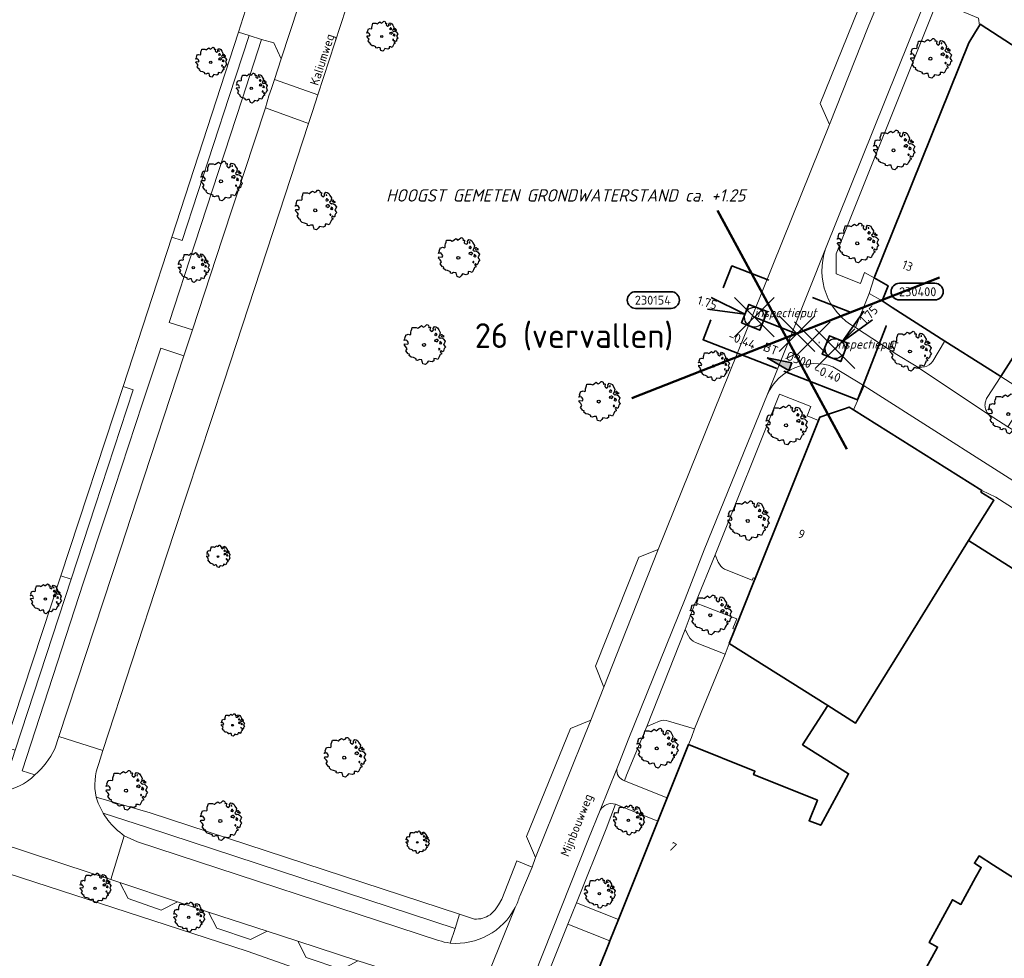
# Model space of a CAD drawing. Header units: metres. Extents: x 152391 to 157968, y 462336 to 467280.
# Tile 79 of 256: x 153466 to 153616, y 464091 to 464233. Entities that reach past the tile are written whole.
import ezdxf
from ezdxf.enums import TextEntityAlignment as Align

# ---------------------------------------------------------------- set-up
doc = ezdxf.new("R2010")
doc.units = ezdxf.units.M
doc.header["$LTSCALE"] = 0.75
doc.header["$PDMODE"] = 3
doc.header["$PDSIZE"] = 3
doc.linetypes.add('RI-VWA_BETON', pattern=[19, 9, -5, 0, -5])
doc.layers.get('0').update_dxf_attribs({"lineweight": 25})
doc.layers.get('defpoints').update_dxf_attribs({"lineweight": 25})
for name, color, linetype, lineweight in [('B-GV-GR-BOOM-S', 252, 'Continuous', 25), ('B-WE-GR-BEPLANTING_CULTUUR_BODEMBEDEKKER-GV', 251, 'Continuous', 18), ('B-WE-GR-BEPLANTING_CULTUUR_HEESTERS-GV', 251, 'Continuous', 18), ('B-WE-OG-BEBOUWING-GV', 6, 'Continuous', 35), ('B-WE-OG-BEBOUWING-T18', 1, 'Continuous', 18), ('B-WE-OG-TERREIN_CULTUURSCHEIDING-GV', 251, 'Continuous', 18), ('B-WE-OG-TOPOGRAFIE-T18', 1, 'Continuous', 18), ('B-WE-VH-VERHARDING_ASFALT-GV', 251, 'Continuous', 18), ('B-WE-VH-VERHARDING_BETONSTRAATSTEEN-GV', 251, 'Continuous', 18), ('B-WE-VH-VERHARDING_TEGEL-GV', 251, 'Continuous', 18), ('N-OI-RI-T50', 130, 'Continuous', 50), ('N-OI-RI-VWA_PUTNUMMER-S @ 0.75', 36, 'Continuous', 35), ('N-OI-RI-VWA_RIOOLPUT_INSPECTIEPUT-S', 36, 'Continuous', 35), ('N-OI-RI-VWA_STROOMRICHTING-S @ 0.75', 36, 'Continuous', 35), ('N-OI-RI-VWA_TRANSPORTLEIDING_BETON_300-G', 36, 'RI-VWA_BETON', 35), ('N-OI-WH-T25', 2, 'Continuous', 25), ('N-RO-KG-GRENS_WERK-G', 7, 'XX-WERKGRENS', 35)]:
    doc.layers.add(name, color=color, linetype=linetype, lineweight=lineweight)
doc.layers.add('inspectieput', color=7, linetype='Continuous', plot=False)
doc.layers.add('N-OI-RI-VRIJVERVAL_HULPSTUK-S-GESLOTEN', color=190, linetype='Continuous', lineweight=35, plot=False)
doc.styles.add('NLCS-ISO', font='isocpeur.ttf')
doc.styles.add('NLCS-ISO-M500-T18_CURSIEF', font='NLCS-ISO.ttf', dxfattribs={"oblique": 15, "height": 0.9})
doc.styles.add('NLCS-ISO-M750-T18', font='NLCS-ISO.ttf', dxfattribs={"height": 1.35})
doc.styles.add('NLCS-ISO-M750-T18_CURSIEF', font='NLCS-ISO.ttf', dxfattribs={"oblique": 15, "height": 1.35})
doc.styles.add('NLCS-ISO-M750-T50', font='NLCS-ISO.ttf', dxfattribs={"height": 3.75})
doc.linetypes.add('XX-WERKGRENS', pattern='A,0,[137,NLCS.SHX,S=0.1,R=0,X=-1.1,Y=-1.35],-6', length=6)

# ---------------------------------------------------------------- blocks, each defined once
blk = doc.blocks.new('*U24')
at = {"ltscale": 0.1}
blk.add_hatch(color=256, dxfattribs=at).paths.add_polyline_path([(-2.5, 0), (2.5, -0.83), (2.5, 0.83)])
at = {"ltscale": 0.1, "flags": 128}
blk.add_lwpolyline([(-2.5, 0), (2.5, -0.83), (2.5, 0.83)], close=True, dxfattribs=at)
at = {"ltscale": 0.1, "style": 'NLCS-ISO'}
for tag, p in [('BOBL', (-5.66, 0)), ('MAT', (-1, 0.5))]:
    blk.add_attdef(tag, text='', height=1.8, dxfattribs=at).set_placement(p, align=Align.BOTTOM_RIGHT)
for tag, p in [('DIA', (1, 0.5)), ('BOBR', (7.22, 0))]:
    blk.add_attdef(tag, text='', height=1.8, dxfattribs=at).set_placement(p, align=Align.BOTTOM_LEFT)
at = {"layer": 'defpoints', "ltscale": 0.1, "style": 'NLCS-ISO', "flags": 1}
blk.add_attdef('JVA', text='', height=1.8, dxfattribs=at).set_placement((0, -1), align=Align.TOP_CENTER)
blk = doc.blocks.new('B-SRI-PUT_VWA-SO')
at = {"flags": 128}
blk.add_lwpolyline([(-2, 2), (2, 2), (2, -2), (-2, -2)], close=True, dxfattribs=at)
at = {"lineweight": -3, "flags": 128}
blk.add_lwpolyline([(2, -2), (2, 2), (-2, 2), (-2, -2)], close=True, dxfattribs=at)
at = {"lineweight": -3}
blk.add_circle((0, 0), 2, dxfattribs=at)
blk = doc.blocks.new('*U380')
for q in [(5.83, 7.6), (7.6, 5.83)]:
    blk.add_line((1.41, 1.41), q)
blk.add_lwpolyline([(20.18, 13.22), (13.02, 13.22, 1), (13.02, 9.84), (20.18, 9.84, 1)], format="xyb", close=True)
at = {"ltscale": 0.1, "style": 'NLCS-ISO'}
blk.add_attdef('PUTHGT', text='', height=1.8, rotation=45, dxfattribs=at).set_placement((5.39, 5.43), align=Align.MIDDLE_LEFT)
blk.add_attdef('PUTNR', text='', height=1.8, dxfattribs=at).set_placement((16.71, 11.5), align=Align.MIDDLE_CENTER)
blk = doc.blocks.new('*U381')
for q in [(-8.72, 3.98), (-9.45, 1.59)]:
    blk.add_line((-1.91, 0.59), q)
blk.add_lwpolyline([(-24.01, 5.16), (-16.85, 5.16, -1), (-16.85, 1.78), (-24.01, 1.78, -1)], format="xyb", close=True)
at = {"ltscale": 0.1, "style": 'NLCS-ISO'}
blk.add_attdef('PUTNR', text='', height=1.8, dxfattribs=at).set_placement((-20.53, 3.44), align=Align.MIDDLE_CENTER)
blk.add_attdef('PUTHGT', text='', height=1.8, rotation=342.9605, dxfattribs=at).set_placement((-11.43, 3.53), align=Align.MIDDLE_LEFT)
blk = doc.blocks.new('SRI-HULP-B')
blk.add_line((-5.43, 5.4), (5.4, -5.4))
at = {"flags": 128}
blk.add_lwpolyline([(5.38, 5.42), (0, 0), (-5.4, -5.4)], dxfattribs=at)
blk = doc.blocks.new('ACMAP_ANN_TEMPLATE_type knoop')
at = {"layer": 'defpoints', "style": 'NLCS-ISO-M750-T18_CURSIEF', "oblique": 15}
blk.add_attdef('type_knoop', (0, 0), '', height=1.35, dxfattribs=at)
blk = doc.blocks.new('SGR-BOOM_21_30')
at = {"linetype": 'Continuous'}
for p, q in [((-1.05, 1.33), (-1.02, 1.5)), ((-1.02, 1.5), (-0.67, 1.5)), ((-0.67, 1.5), (-0.52, 1.43)), ((-0.47, 1.45), (-0.37, 1.55)), ((-0.37, 1.55), (-0.23, 1.65)), ((-0.23, 1.65), (-0.13, 1.58)), ((-0.13, 1.58), (-0.06, 1.52)), ((-0.06, 1.52), (0.07, 1.58)), ((0.07, 1.58), (0.2, 1.71)), ((0.2, 1.71), (0.26, 1.73)), ((0.26, 1.73), (0.33, 1.7)), ((0.33, 1.7), (0.39, 1.65)), ((0.4, 1.53), (0.38, 1.5)), ((0.38, 1.5), (0.53, 1.52)), ((0.39, 1.65), (0.4, 1.53)), ((0.53, 1.52), (0.54, 1.48)), ((0.79, 1.4), (0.89, 1.56)), ((0.89, 1.56), (1.02, 1.53)), ((1.02, 1.53), (1.16, 1.45)), ((-1.7, 0.37), (-1.66, 0.48)), ((-1.49, 0.41), (-1.7, 0.37)), ((-1.68, -0.03), (-1.67, 0.09)), ((-1.67, 0.09), (-1.39, 0.07)), ((-1.66, 0.48), (-1.6, 0.53)), ((-1.63, 0.58), (-1.53, 0.87)), ((-1.6, 0.53), (-1.63, 0.58)), ((-1.53, 0.87), (-1.46, 0.86)), ((-1.42, 0.33), (-1.49, 0.41)), ((-1.46, 0.86), (-1.34, 0.91)), ((-1.33, 0.18), (-1.42, 0.33)), ((-1.39, 0.07), (-1.33, 0.18)), ((-1.34, 0.91), (-1.18, 0.86)), ((-1.18, 0.86), (-1.12, 0.92)), ((-1.13, 1.09), (-1.11, 1.19)), ((-1.12, 0.92), (-1.13, 1.09)), ((-1.11, 1.19), (-1.05, 1.33)), ((-0.52, 1.43), (-0.47, 1.45)), ((0.54, 1.48), (0.51, 1.29)), ((0.51, 1.29), (0.57, 1.24)), ((0.57, 1.24), (0.69, 1.15)), ((0.69, 1.15), (0.75, 1.2)), ((0.75, 1.2), (0.8, 1.29)), ((0.8, 1.29), (0.79, 1.4)), ((0.94, 0.91), (0.89, 0.87)), ((0.89, 0.87), (0.93, 0.83)), ((0.93, 0.41), (0.89, 0.33)), ((0.89, 0.33), (1.03, 0.32)), ((0.97, 1.37), (0.93, 1.33)), ((0.93, 1.33), (0.95, 1.25)), ((0.93, 0.83), (0.98, 0.84)), ((1.05, 0.46), (0.93, 0.41)), ((0.97, 0.97), (0.94, 0.91)), ((0.95, 1.25), (0.96, 1.24)), ((0.96, 1.27), (0.97, 1.37)), ((1.03, 0.97), (0.97, 0.97)), ((0.98, 0.84), (1.03, 0.78)), ((1.08, 0.94), (1.03, 0.97)), ((1.03, 0.78), (1.08, 0.84)), ((1.03, 0.32), (1.11, 0.25)), ((1.11, 0.46), (1.05, 0.46)), ((1.12, 0.87), (1.08, 0.94)), ((1.08, 0.84), (1.12, 0.87)), ((1.22, 0.4), (1.11, 0.46)), ((1.11, 0.25), (1.2, 0.37)), ((1.16, 1.45), (1.25, 1.27)), ((1.2, 0.37), (1.24, 0.41)), ((1.32, 0.79), (1.23, 0.69)), ((1.23, 0.69), (1.27, 0.63)), ((1.25, 1.27), (1.38, 1.06)), ((1.27, 0.63), (1.38, 0.56)), ((1.34, 0.18), (1.31, 0.1)), ((1.43, 0.05), (1.31, 0.1)), ((1.38, 1.06), (1.32, 0.79)), ((1.36, 0.3), (1.34, 0.23)), ((1.34, 0.23), (1.34, 0.18)), ((1.43, 0.23), (1.36, 0.3)), ((1.38, 0.56), (1.44, 0.6)), ((1.47, 0.2), (1.43, 0.23)), ((1.43, 0.05), (1.51, 0.14)), ((1.47, 0.86), (1.44, 0.81)), ((1.44, 0.81), (1.46, 0.74)), ((1.44, 0.6), (1.57, 0.56)), ((1.46, 0.74), (1.53, 0.69)), ((1.54, 0.86), (1.47, 0.86)), ((1.51, 0.14), (1.47, 0.2)), ((1.53, 0.73), (1.64, 0.68)), ((1.53, 0.69), (1.54, 0.73)), ((1.62, 0.76), (1.54, 0.86)), ((1.57, 0.56), (1.64, 0.51)), ((1.73, 0.71), (1.62, 0.76)), ((1.64, 0.68), (1.73, 0.71)), ((1.64, 0.51), (1.81, 0.32)), ((1.72, 0.1), (1.67, 0.04)), ((1.67, 0.04), (1.76, -0.09)), ((1.81, 0.32), (1.72, 0.1)), ((-1.54, -0.18), (-1.68, -0.03)), ((-1.55, -0.51), (-1.49, -0.42)), ((-1.35, -0.75), (-1.55, -0.51)), ((-1.44, -0.32), (-1.54, -0.18)), ((-1.49, -0.42), (-1.44, -0.32)), ((-1.25, -0.78), (-1.35, -0.75)), ((-1.27, -0.9), (-1.25, -0.78)), ((-1.11, -1.05), (-1.27, -0.9)), ((-0.91, -1.08), (-1.11, -1.05)), ((-0.67, -1.18), (-0.91, -1.08)), ((-0.68, -1.29), (-0.67, -1.18)), ((-0.55, -1.33), (-0.68, -1.29)), ((-0.4, -1.26), (-0.55, -1.33)), ((-0.19, -1.28), (-0.4, -1.26)), ((-0.16, -1.43), (-0.19, -1.28)), ((-0.13, -1.49), (-0.16, -1.43)), ((-0.1, -1.61), (-0.13, -1.49)), ((0.36, -1.38), (0.25, -1.52)), ((0.68, -1.44), (0.36, -1.38)), ((0.83, -1.36), (0.68, -1.44)), ((0.84, -1.16), (0.83, -1.36)), ((1.03, -1.18), (0.84, -1.16)), ((1.18, -1.24), (1.03, -1.18)), ((1.29, -1.01), (1.18, -1.24)), ((1.29, -0.29), (1.24, -0.36)), ((1.24, -0.36), (1.25, -0.42)), ((1.26, -0.42), (1.33, -0.41)), ((1.33, -0.34), (1.29, -0.29)), ((1.36, -0.88), (1.29, -1.01)), ((1.33, -0.41), (1.33, -0.34)), ((1.37, -0.83), (1.36, -0.88)), ((1.48, -0.8), (1.37, -0.83)), ((1.46, -0.47), (1.39, -0.59)), ((1.39, -0.59), (1.43, -0.64)), ((1.43, -0.64), (1.5, -0.7)), ((1.58, -0.59), (1.46, -0.47)), ((1.5, -0.7), (1.48, -0.8)), ((1.66, -0.52), (1.58, -0.59)), ((1.68, -0.42), (1.66, -0.52)), ((1.72, -0.31), (1.68, -0.42)), ((1.84, -0.18), (1.72, -0.31)), ((1.76, -0.09), (1.84, -0.18)), ((0.11, -1.67), (-0.1, -1.61)), ((0.25, -1.52), (0.11, -1.67))]:
    blk.add_line(p, q, dxfattribs=at)
blk.add_circle((0, 0), 0.126, dxfattribs=at)
blk = doc.blocks.new('SGR-BOOM_31_50')
at = {"linetype": 'Continuous'}
for p, q in [((-1.51, 1.45), (-1.48, 1.58)), ((-1.48, 1.58), (-1.4, 1.78)), ((-1.4, 1.78), (-1.36, 2)), ((-1.36, 2), (-0.89, 2)), ((-0.89, 2), (-0.69, 1.91)), ((-0.69, 1.91), (-0.63, 1.93)), ((-0.63, 1.93), (-0.49, 2.06)), ((-0.49, 2.06), (-0.3, 2.2)), ((-0.3, 2.2), (-0.18, 2.11)), ((-0.18, 2.11), (-0.08, 2.02)), ((-0.08, 2.02), (0.09, 2.11)), ((0.09, 2.11), (0.27, 2.28)), ((0.27, 2.28), (0.35, 2.31)), ((0.35, 2.31), (0.44, 2.26)), ((0.44, 2.26), (0.52, 2.2)), ((0.54, 2.04), (0.51, 2)), ((0.51, 2), (0.71, 2.02)), ((0.52, 2.2), (0.54, 2.04)), ((0.72, 1.98), (0.68, 1.71)), ((0.68, 1.71), (0.75, 1.65)), ((0.71, 2.02), (0.72, 1.98)), ((0.75, 1.65), (0.92, 1.54)), ((0.92, 1.54), (1, 1.6)), ((1, 1.6), (1.06, 1.71)), ((1.05, 1.87), (1.19, 2.09)), ((1.06, 1.71), (1.05, 1.87)), ((1.19, 2.09), (1.36, 2.04)), ((1.3, 1.82), (1.23, 1.78)), ((1.23, 1.78), (1.27, 1.67)), ((1.27, 1.67), (1.28, 1.65)), ((1.28, 1.69), (1.3, 1.82)), ((1.36, 2.04), (1.54, 1.93)), ((1.54, 1.93), (1.67, 1.69)), ((1.67, 1.69), (1.84, 1.41)), ((-2.27, 0.49), (-2.21, 0.64)), ((-1.99, 0.55), (-2.27, 0.49)), ((-2.24, -0.04), (-2.22, 0.11)), ((-2.22, 0.11), (-1.85, 0.09)), ((-2.21, 0.64), (-2.13, 0.71)), ((-2.18, 0.77), (-2.04, 1.17)), ((-2.13, 0.71), (-2.18, 0.77)), ((-2.04, 1.17), (-1.94, 1.14)), ((-1.9, 0.44), (-1.99, 0.55)), ((-1.94, 1.14), (-1.79, 1.21)), ((-1.77, 0.25), (-1.9, 0.44)), ((-1.85, 0.09), (-1.77, 0.25)), ((-1.79, 1.21), (-1.57, 1.14)), ((-1.57, 1.14), (-1.49, 1.23)), ((-1.49, 1.23), (-1.51, 1.45)), ((1.25, 1.21), (1.19, 1.17)), ((1.19, 1.17), (1.23, 1.1)), ((1.23, 0.55), (1.19, 0.44)), ((1.19, 0.44), (1.37, 0.42)), ((1.23, 1.1), (1.31, 1.12)), ((1.4, 0.62), (1.23, 0.55)), ((1.3, 1.3), (1.25, 1.21)), ((1.37, 1.3), (1.3, 1.3)), ((1.31, 1.12), (1.37, 1.03)), ((1.44, 1.25), (1.37, 1.3)), ((1.37, 1.03), (1.44, 1.12)), ((1.37, 0.42), (1.48, 0.33)), ((1.48, 0.62), (1.4, 0.62)), ((1.5, 1.17), (1.44, 1.25)), ((1.44, 1.12), (1.5, 1.17)), ((1.62, 0.53), (1.48, 0.62)), ((1.48, 0.33), (1.61, 0.49)), ((1.61, 0.49), (1.65, 0.55)), ((1.76, 1.06), (1.64, 0.93)), ((1.64, 0.93), (1.7, 0.84)), ((1.7, 0.84), (1.84, 0.75)), ((1.79, 0.25), (1.75, 0.14)), ((1.91, 0.07), (1.75, 0.14)), ((1.84, 1.41), (1.76, 1.06)), ((1.81, 0.4), (1.79, 0.31)), ((1.79, 0.31), (1.79, 0.25)), ((1.9, 0.31), (1.81, 0.4)), ((1.84, 0.75), (1.92, 0.79)), ((1.96, 0.27), (1.9, 0.31)), ((1.91, 0.07), (2.01, 0.18)), ((1.96, 1.14), (1.92, 1.08)), ((1.92, 1.08), (1.95, 0.99)), ((1.92, 0.79), (2.09, 0.75)), ((1.95, 0.99), (2.04, 0.93)), ((2.06, 1.14), (1.96, 1.14)), ((2.01, 0.18), (1.96, 0.27)), ((2.04, 0.97), (2.18, 0.9)), ((2.04, 0.93), (2.06, 0.97)), ((2.16, 1.01), (2.06, 1.14)), ((2.09, 0.75), (2.18, 0.68)), ((2.3, 0.95), (2.16, 1.01)), ((2.18, 0.9), (2.3, 0.95)), ((2.18, 0.68), (2.41, 0.42)), ((2.29, 0.14), (2.23, 0.05)), ((2.23, 0.05), (2.35, -0.13)), ((2.41, 0.42), (2.29, 0.14)), ((-2.05, -0.24), (-2.24, -0.04)), ((-2.07, -0.67), (-1.99, -0.56)), ((-1.8, -1), (-2.07, -0.67)), ((-1.91, -0.43), (-2.05, -0.24)), ((-1.99, -0.56), (-1.91, -0.43)), ((-1.67, -1.05), (-1.8, -1)), ((-1.7, -1.2), (-1.67, -1.05)), ((-1.48, -1.4), (-1.7, -1.2)), ((-1.22, -1.44), (-1.48, -1.4)), ((-0.89, -1.57), (-1.22, -1.44)), ((1.72, -1.35), (1.58, -1.66)), ((1.72, -0.39), (1.65, -0.48)), ((1.65, -0.48), (1.67, -0.56)), ((1.68, -0.56), (1.78, -0.54)), ((1.78, -0.45), (1.72, -0.39)), ((1.81, -1.18), (1.72, -1.35)), ((1.78, -0.54), (1.78, -0.45)), ((1.82, -1.11), (1.81, -1.18)), ((1.98, -1.07), (1.82, -1.11)), ((1.95, -0.63), (1.85, -0.78)), ((1.85, -0.78), (1.9, -0.85)), ((1.9, -0.85), (1.99, -0.94)), ((2.1, -0.78), (1.95, -0.63)), ((1.99, -0.94), (1.98, -1.07)), ((2.21, -0.7), (2.1, -0.78)), ((2.24, -0.56), (2.21, -0.7)), ((2.29, -0.41), (2.24, -0.56)), ((2.46, -0.24), (2.29, -0.41)), ((2.35, -0.13), (2.46, -0.24)), ((-0.91, -1.72), (-0.89, -1.57)), ((-0.73, -1.77), (-0.91, -1.72)), ((-0.53, -1.68), (-0.73, -1.77)), ((-0.25, -1.7), (-0.53, -1.68)), ((-0.21, -1.9), (-0.25, -1.7)), ((-0.18, -1.99), (-0.21, -1.9)), ((-0.13, -2.14), (-0.18, -1.99)), ((0.15, -2.23), (-0.13, -2.14)), ((0.34, -2.03), (0.15, -2.23)), ((0.47, -1.83), (0.34, -2.03)), ((0.91, -1.92), (0.47, -1.83)), ((1.11, -1.81), (0.91, -1.92)), ((1.13, -1.55), (1.11, -1.81)), ((1.37, -1.57), (1.13, -1.55)), ((1.58, -1.66), (1.37, -1.57))]:
    blk.add_line(p, q, dxfattribs=at)
blk.add_circle((0, 0), 0.169, dxfattribs=at)
blk = doc.blocks.new('SGR-BOOM_50_100')
at = {"linetype": 'Continuous'}
for p, q in [((0.12, 2.81), (0.36, 3.04)), ((0.36, 3.04), (0.47, 3.07)), ((0.47, 3.07), (0.59, 3.02)), ((0.59, 3.02), (0.69, 2.93)), ((-2.9, 1.03), (-2.72, 1.56)), ((-2.72, 1.56), (-2.59, 1.53)), ((-2.59, 1.53), (-2.39, 1.61)), ((-2.39, 1.61), (-2.1, 1.53)), ((-2.1, 1.53), (-1.99, 1.64)), ((-2.01, 1.93), (-1.97, 2.11)), ((-1.99, 1.64), (-2.01, 1.93)), ((-1.97, 2.11), (-1.87, 2.37)), ((-1.87, 2.37), (-1.81, 2.66)), ((-1.81, 2.66), (-1.19, 2.66)), ((-1.19, 2.66), (-0.92, 2.55)), ((-0.92, 2.55), (-0.84, 2.58)), ((-0.84, 2.58), (-0.65, 2.75)), ((-0.65, 2.75), (-0.4, 2.93)), ((-0.4, 2.93), (-0.24, 2.81)), ((-0.24, 2.81), (-0.11, 2.69)), ((-0.11, 2.69), (0.12, 2.81)), ((0.72, 2.72), (0.67, 2.66)), ((0.67, 2.66), (0.94, 2.69)), ((0.69, 2.93), (0.72, 2.72)), ((0.96, 2.64), (0.9, 2.29)), ((0.9, 2.29), (1, 2.2)), ((0.94, 2.69), (0.96, 2.64)), ((1, 2.2), (1.23, 2.05)), ((1.23, 2.05), (1.34, 2.14)), ((1.34, 2.14), (1.42, 2.29)), ((1.4, 2.49), (1.58, 2.78)), ((1.42, 2.29), (1.4, 2.49)), ((1.58, 2.78), (1.81, 2.72)), ((1.67, 1.61), (1.58, 1.56)), ((1.58, 1.56), (1.65, 1.47)), ((1.73, 2.43), (1.65, 2.37)), ((1.65, 2.37), (1.69, 2.23)), ((1.65, 1.47), (1.75, 1.5)), ((1.73, 1.73), (1.67, 1.61)), ((1.69, 2.23), (1.71, 2.2)), ((1.71, 2.26), (1.73, 2.43)), ((1.83, 1.73), (1.73, 1.73)), ((1.75, 1.5), (1.83, 1.38)), ((1.81, 2.72), (2.06, 2.58)), ((1.91, 1.67), (1.83, 1.73)), ((1.83, 1.38), (1.91, 1.5)), ((2, 1.56), (1.91, 1.67)), ((1.91, 1.5), (2, 1.56)), ((2.06, 2.58), (2.22, 2.26)), ((2.22, 2.26), (2.45, 1.88)), ((2.45, 1.88), (2.35, 1.41)), ((2.62, 1.53), (2.56, 1.44)), ((2.74, 1.53), (2.62, 1.53)), ((2.89, 1.35), (2.74, 1.53)), ((-3.03, 0.65), (-2.94, 0.85)), ((-2.65, 0.74), (-3.03, 0.65)), ((-2.99, -0.05), (-2.96, 0.15)), ((-2.96, 0.15), (-2.47, 0.12)), ((-2.94, 0.85), (-2.84, 0.94)), ((-2.84, 0.94), (-2.9, 1.03)), ((-2.53, 0.59), (-2.65, 0.74)), ((-2.37, 0.33), (-2.53, 0.59)), ((-2.47, 0.12), (-2.37, 0.33)), ((1.65, 0.74), (1.58, 0.59)), ((1.58, 0.59), (1.83, 0.56)), ((1.87, 0.82), (1.65, 0.74)), ((1.83, 0.56), (1.98, 0.45)), ((1.98, 0.82), (1.87, 0.82)), ((2.16, 0.71), (1.98, 0.82)), ((1.98, 0.45), (2.14, 0.65)), ((2.14, 0.65), (2.2, 0.74)), ((2.35, 1.41), (2.18, 1.23)), ((2.18, 1.23), (2.27, 1.12)), ((2.27, 1.12), (2.45, 1)), ((2.39, 0.33), (2.33, 0.18)), ((2.55, 0.09), (2.33, 0.18)), ((2.41, 0.53), (2.39, 0.42)), ((2.39, 0.42), (2.39, 0.33)), ((2.53, 0.42), (2.41, 0.53)), ((2.45, 1), (2.56, 1.06)), ((2.62, 0.36), (2.53, 0.42)), ((2.55, 0.09), (2.68, 0.24)), ((2.56, 1.44), (2.6, 1.32)), ((2.56, 1.06), (2.78, 1)), ((2.6, 1.32), (2.72, 1.23)), ((2.68, 0.24), (2.62, 0.36)), ((2.72, 1.29), (2.91, 1.2)), ((2.72, 1.23), (2.74, 1.29)), ((2.78, 1), (2.91, 0.91)), ((3.07, 1.26), (2.89, 1.35)), ((2.91, 1.2), (3.07, 1.26)), ((2.91, 0.91), (3.22, 0.56)), ((3.05, 0.18), (2.97, 0.07)), ((2.97, 0.07), (3.13, -0.17)), ((3.22, 0.56), (3.05, 0.18)), ((-2.74, -0.31), (-2.99, -0.05)), ((-2.76, -0.9), (-2.65, -0.75)), ((-2.41, -1.34), (-2.76, -0.9)), ((-2.55, -0.58), (-2.74, -0.31)), ((-2.65, -0.75), (-2.55, -0.58)), ((-2.22, -1.39), (-2.41, -1.34)), ((-2.26, -1.6), (-2.22, -1.39)), ((2.29, -0.52), (2.2, -0.64)), ((2.2, -0.64), (2.22, -0.75)), ((2.25, -0.75), (2.37, -0.72)), ((2.37, -0.61), (2.29, -0.52)), ((2.37, -0.72), (2.37, -0.61)), ((2.43, -1.48), (2.41, -1.57)), ((2.64, -1.42), (2.43, -1.48)), ((2.6, -0.84), (2.47, -1.04)), ((2.47, -1.04), (2.53, -1.13)), ((2.53, -1.13), (2.66, -1.25)), ((2.8, -1.04), (2.6, -0.84)), ((2.66, -1.25), (2.64, -1.42)), ((2.95, -0.93), (2.8, -1.04)), ((2.99, -0.75), (2.95, -0.93)), ((3.05, -0.55), (2.99, -0.75)), ((3.28, -0.31), (3.05, -0.55)), ((3.13, -0.17), (3.28, -0.31)), ((-1.97, -1.86), (-2.26, -1.6)), ((-1.62, -1.92), (-1.97, -1.86)), ((-1.19, -2.1), (-1.62, -1.92)), ((-1.21, -2.3), (-1.19, -2.1)), ((-0.98, -2.36), (-1.21, -2.3)), ((-0.71, -2.24), (-0.98, -2.36)), ((-0.34, -2.27), (-0.71, -2.24)), ((-0.28, -2.53), (-0.34, -2.27)), ((-0.24, -2.65), (-0.28, -2.53)), ((-0.17, -2.85), (-0.24, -2.65)), ((0.2, -2.97), (-0.17, -2.85)), ((0.45, -2.71), (0.2, -2.97)), ((0.63, -2.45), (0.45, -2.71)), ((1.21, -2.56), (0.63, -2.45)), ((1.48, -2.42), (1.21, -2.56)), ((1.5, -2.07), (1.48, -2.42)), ((1.83, -2.1), (1.5, -2.07)), ((2.1, -2.21), (1.83, -2.1)), ((2.29, -1.8), (2.1, -2.21)), ((2.41, -1.57), (2.29, -1.8))]:
    blk.add_line(p, q, dxfattribs=at)
blk.add_circle((0, 0), 0.225, dxfattribs=at)

msp = doc.modelspace()

# ---------------------------------------------------------------- linework, layer by layer
at = {"layer": 'B-WE-GR-BEPLANTING_CULTUUR_BODEMBEDEKKER-GV'}
for points in [[(153489.24, 464200.35), (153490.82, 464199.83), (153497.95, 464221.69), (153501, 464230.9), (153499.34, 464231.4)], [(153613.22, 464173.4), (153616.02, 464171.59), (153619.21, 464176.5), (153617.11, 464177.84), (153615, 464179.21), (153612.92, 464176.03), (153612.83, 464175.87), (153612.75, 464175.71), (153612.69, 464175.54), (153612.64, 464175.37), (153612.61, 464175.2), (153612.59, 464175.02), (153612.58, 464174.84), (153612.6, 464174.66), (153612.62, 464174.49), (153612.67, 464174.31), (153612.73, 464174.14), (153612.8, 464173.98), (153612.88, 464173.82), (153612.98, 464173.67), (153613.09, 464173.53)]]:
    msp.add_lwpolyline(points, close=True, dxfattribs=at)
for points in [[(153604.65, 464181.53), (153606.46, 464184.51), (153606.51, 464184.59), (153598.48, 464189.69), (153596.96, 464190.66), (153594.99, 464191.77), (153592.92, 464186.62)], [(153592.92, 464186.62), (153599.19, 464182.53), (153601.87, 464180.92)], [(153430.43, 464114.85), (153492.41, 464094.74), (153500.68, 464092.04), (153517.17, 464086.24)], [(153515.02, 464089.3), (153509.63, 464091.11), (153508.38, 464093.57), (153503.7, 464095.11), (153501.2, 464093.81), (153496.07, 464095.55), (153494.83, 464097.98), (153490.11, 464099.53), (153487.65, 464098.3), (153482.62, 464100.04), (153481.38, 464102.49), (153480, 464102.95), (153477.03, 464103.91), (153458.25, 464110.07)]]:
    msp.add_lwpolyline(points, dxfattribs=at)
msp.add_lwpolyline([(153601.87, 464180.92, 0.411769), (153604.65, 464181.53)], format="xyb", dxfattribs=at)
at = {"layer": 'B-WE-GR-BEPLANTING_CULTUUR_HEESTERS-GV'}
msp.add_lwpolyline([(153477.62, 464159.59), (153483.39, 464177.16), (153481.85, 464177.7), (153472.41, 464148.99), (153473.97, 464148.48)], close=True, dxfattribs=at)
at = {"layer": 'B-WE-OG-BEBOUWING-GV'}
for points in [[(153595.79, 464194.19), (153597.87, 464192.98), (153596.96, 464190.66), (153598.48, 464189.69), (153606.51, 464184.59), (153612.93, 464180.52), (153615, 464179.21), (153638.21, 464215.57), (153611.86, 464232.62), (153611.73, 464232.41), (153611.15, 464231.47), (153610.11, 464229.82)], [(153577.59, 464148.2), (153574.66, 464140.85), (153573.8, 464138.72), (153588.72, 464129.33), (153592.96, 464126.66), (153599.81, 464137.71), (153610.08, 464154.35), (153613.92, 464160.45), (153611.97, 464161.67), (153612.11, 464161.9), (153592.63, 464174.16), (153591.99, 464174.56), (153591.13, 464174.27), (153588.86, 464173.51), (153587.54, 464173.06), (153587.33, 464172.55), (153577.74, 464148.57)]]:
    msp.add_lwpolyline(points, close=True, dxfattribs=at)
for points in [[(153624.3, 464145.32), (153610.08, 464154.35), (153599.81, 464137.71), (153592.96, 464126.66), (153588.72, 464129.33), (153584.91, 464123.37), (153591.88, 464118.96), (153590.42, 464116.25), (153587.66, 464111.15), (153585.91, 464111.85), (153587.15, 464114.96), (153577.49, 464118.84), (153577.69, 464119.34), (153567.61, 464123.38), (153564.38, 464115.3), (153562.96, 464111.78), (153556.99, 464096.86), (153555.68, 464093.62), (153555.56, 464093.31), (153552.55, 464085.8)], [(153601.14, 464084.93), (153605.39, 464092.69), (153604.09, 464093.4), (153607.63, 464099.87), (153608.93, 464099.16), (153611.16, 464103.22), (153612.01, 464104.77), (153610.98, 464105.39), (153611.69, 464106.51), (153613.89, 464105.11), (153639.12, 464089.1)]]:
    msp.add_lwpolyline(points, dxfattribs=at)
at = {"layer": 'B-WE-OG-TERREIN_CULTUURSCHEIDING-GV'}
for points in [[(153550, 464339.83), (153545.67, 464326.7), (153538.66, 464305.11), (153529.4, 464276.94), (153520.48, 464249.65), (153520.01, 464248.23), (153511.4, 464221.91), (153511.01, 464220.67), (153510.59, 464219.41), (153509.97, 464217.58), (153505.52, 464203.96), (153497.12, 464178.34), (153489.67, 464155.68), (153487.6, 464149.38), (153478.79, 464122.48), (153478.16, 464120.52)], [(153537.51, 464097.58), (153537.86, 464097.91), (153538.27, 464098.33), (153538.77, 464099.08), (153539.3, 464099.96), (153541.55, 464105.74), (153543.88, 464104.79), (153544.41, 464106.27), (153543.04, 464109.47), (153549.7, 464125.82), (153552.8, 464127.11), (153554.77, 464132.09), (153553.52, 464135.27), (153560.07, 464151.82), (153562.99, 464152.95), (153577.46, 464188.79), (153589.01, 464217.41), (153587.59, 464220.58), (153594.25, 464237.12)], [(153606.5, 464235.11), (153604.73, 464234.54), (153590.02, 464197.8), (153590.01, 464194.8), (153593.71, 464193.33), (153594.3, 464194.99), (153595.79, 464194.19), (153610.11, 464229.82), (153611.15, 464231.47), (153611.73, 464232.41), (153611.61, 464233.54), (153608.33, 464234.91)], [(153472.12, 464124.64), (153481.57, 464153.32), (153483.05, 464157.82), (153491.09, 464182.34), (153487.58, 464183.5), (153484.82, 464175.14), (153479.49, 464158.98), (153475.86, 464148.01), (153466.55, 464119.41), (153468.48, 464118.78)], [(153577.74, 464148.57), (153587.33, 464172.55), (153585.59, 464173.22), (153586.14, 464174.64), (153581.4, 464176.54), (153571.64, 464152.18), (153572.11, 464151.04)], [(153573.05, 464149.97), (153577.29, 464148.31), (153577.34, 464148.44), (153577.44, 464148.69), (153577.74, 464148.57)], [(153568.66, 464138.88), (153573.15, 464137.1), (153573.8, 464138.72), (153574.66, 464140.85), (153574.33, 464140.98), (153574.94, 464142.48), (153568.67, 464144.87), (153568.64, 464144.88), (153567.1, 464140.82)], [(153567.1, 464140.82), (153567.59, 464139.86)], [(153561.29, 464126.14), (153558.2, 464118.76), (153557.88, 464117.91), (153564.38, 464115.3), (153567.61, 464123.38), (153568.05, 464124.45), (153568.51, 464125.79), (153564.58, 464126.96)], [(153563.19, 464126.92), (153561.29, 464126.14)], [(153471.48, 464122.76), (153472.12, 464124.64)], [(153477.75, 464115.44), (153485.97, 464113.04), (153532.9, 464097.68), (153535.16, 464096.94)], [(153531.44, 464093.29), (153532.2, 464095.51), (153485.55, 464110.82), (153478.83, 464112.99)], [(153482.04, 464109.57), (153484.05, 464108.62), (153529.7, 464093.7)], [(153546.55, 464084.81), (153549.77, 464083.65), (153550.87, 464086.53), (153552.55, 464085.8), (153555.56, 464093.31), (153555.68, 464093.62), (153549.3, 464096.15), (153545.46, 464086.57)]]:
    msp.add_lwpolyline(points, dxfattribs=at)
for points in [[(153504.8, 464224.22), (153505.85, 464227.4), (153504.7, 464229.78), (153502.86, 464230.33), (153499.92, 464221.25), (153492.74, 464199.32), (153488.84, 464187.42), (153492.38, 464186.26), (153496.94, 464200.18), (153503.43, 464219.95), (153503.97, 464221.76), (153504.35, 464222.86)], [(153463.88, 464123.07), (153465.48, 464122.54), (153473.97, 464148.48), (153472.41, 464148.99)], [(153550.6, 464099.4), (153556.99, 464096.86), (153562.96, 464111.78), (153556.52, 464114.36), (153555.1, 464110.64)]]:
    msp.add_lwpolyline(points, close=True, dxfattribs=at)
for points in [[(153572.11, 464151.04, 0.133346), (153573.05, 464149.97)], [(153567.59, 464139.86, 0.171479), (153568.66, 464138.88)], [(153564.58, 464126.96, 0.184178), (153563.19, 464126.92)], [(153468.48, 464118.78, 0.098024), (153471.48, 464122.76)], [(153478.16, 464120.52, 0.13905), (153477.75, 464115.44)], [(153478.83, 464112.99, 0.027325), (153479.56, 464111.93)], [(153479.56, 464111.93, 0.077242), (153482.04, 464109.57)], [(153535.16, 464096.94, 0.174328), (153537.51, 464097.58)], [(153529.7, 464093.7, 0.047482), (153531.44, 464093.29)]]:
    msp.add_lwpolyline(points, format="xyb", dxfattribs=at)
at = {"layer": 'B-WE-VH-VERHARDING_ASFALT-GV'}
for points in [[(153525.01, 464285.91), (153522.45, 464278.22), (153519.86, 464270.25), (153518.88, 464267.3), (153513.47, 464250.73), (153513.36, 464250.41), (153510.24, 464240.84), (153508.44, 464235.34), (153505.85, 464227.4), (153504.8, 464224.22), (153511.4, 464221.91), (153520.01, 464248.23), (153520.48, 464249.65), (153529.4, 464276.94), (153538.66, 464305.11), (153545.67, 464326.7), (153550, 464339.83)], [(153520.89, 464034.25), (153526.54, 464048.27), (153534.29, 464067.75), (153535.77, 464067.16), (153536.7, 464069.48), (153537.57, 464071.87), (153543.34, 464086.14), (153544.17, 464088.2), (153552.44, 464109.09), (153554.21, 464113.47), (153556.73, 464119.7), (153557.15, 464120.74), (153558.45, 464124.09), (153566.15, 464143.14), (153567.1, 464145.49), (153570.01, 464152.92), (153579.61, 464176.51), (153583.55, 464186.38), (153588.4, 464198.57), (153602.94, 464234.74), (153612.09, 464257.59), (153626.04, 464292.38)], [(153606.67, 464261.49), (153598.23, 464240.54), (153597.42, 464238.51), (153594.88, 464232.23), (153589.01, 464217.41), (153577.46, 464188.79), (153562.99, 464152.95), (153557.42, 464138.77), (153554.77, 464132.09), (153552.8, 464127.11), (153544.41, 464106.27), (153543.88, 464104.79), (153542.02, 464100.42)], [(153588.4, 464198.57), (153583.55, 464186.38), (153579.61, 464176.51)], [(153643.56, 464154.47), (153642.36, 464155.23), (153630.46, 464162.79), (153628.81, 464163.84), (153616.02, 464171.59), (153613.22, 464173.4), (153601.87, 464180.92), (153599.19, 464182.53), (153592.92, 464186.62)], [(153589.52, 464180.69), (153594.24, 464177.8), (153595.38, 464177.08), (153649.66, 464142.49), (153649.66, 464142.49), (153649.66, 464142.5), (153649.67, 464142.49), (153663.7, 464133.58), (153691.68, 464115.79), (153715.87, 464100.42), (153738.34, 464086.13), (153742.03, 464091.92), (153740.95, 464092.61), (153736.06, 464095.72), (153725.12, 464102.66), (153713.45, 464110.08), (153710.92, 464111.72), (153700.46, 464118.36)], [(153478.16, 464120.52), (153478.79, 464122.48), (153472.12, 464124.64), (153471.48, 464122.76)], [(153556.73, 464119.7), (153554.21, 464113.47)], [(153460.36, 464116.43), (153457.53, 464117.34), (153455.52, 464110.96), (153458.25, 464110.07), (153477.03, 464103.91), (153480, 464102.95), (153482.04, 464109.57)], [(153562.96, 464111.78), (153564.38, 464115.3), (153557.88, 464117.91)], [(153556.52, 464114.36), (153562.96, 464111.78)], [(153529.7, 464093.7), (153484.05, 464108.62), (153482.04, 464109.57), (153480, 464102.95), (153481.38, 464102.49), (153490.11, 464099.53), (153494.83, 464097.98), (153503.7, 464095.11)], [(153541.31, 464098.67), (153537.22, 464088.57), (153532.86, 464077.8), (153532.83, 464077.65)], [(153532.86, 464077.8), (153537.22, 464088.57), (153541.31, 464098.67)], [(153503.7, 464095.11), (153508.38, 464093.57), (153517.48, 464090.62), (153517.5, 464090.62), (153527.21, 464087.53), (153528.97, 464086.71)]]:
    msp.add_lwpolyline(points, dxfattribs=at)
for points in [[(153509.97, 464217.58), (153510.59, 464219.41), (153511.01, 464220.67), (153511.4, 464221.91), (153504.8, 464224.22), (153504.35, 464222.86), (153503.97, 464221.76), (153503.43, 464219.95)], [(153483.05, 464157.82), (153481.57, 464153.32), (153472.12, 464124.64), (153478.79, 464122.48), (153487.6, 464149.38), (153489.67, 464155.68), (153497.12, 464178.34), (153505.52, 464203.96), (153509.97, 464217.58), (153503.43, 464219.95), (153496.94, 464200.18), (153492.38, 464186.26), (153491.09, 464182.34)]]:
    msp.add_lwpolyline(points, close=True, dxfattribs=at)
for points in [[(153592.92, 464186.62, -0.365136), (153588.4, 464198.57)], [(153579.61, 464176.51, -0.390879), (153589.52, 464180.69)], [(153471.48, 464122.76, -0.098024), (153468.48, 464118.78)], [(153477.75, 464115.44, -0.13905), (153478.16, 464120.52)], [(153468.48, 464118.78, -0.165044), (153463.35, 464116.3)], [(153557.88, 464117.91, -0.342875), (153556.73, 464119.7)], [(153478.83, 464112.99, -0.060188), (153477.75, 464115.44)], [(153554.21, 464113.47, -0.338366), (153556.52, 464114.36)], [(153479.56, 464111.93, -0.027325), (153478.83, 464112.99)], [(153482.04, 464109.57, -0.077242), (153479.56, 464111.93)], [(153542.02, 464100.42, -0.046984), (153541.31, 464098.67)], [(153541.31, 464098.67, -0.306016), (153531.44, 464093.29)], [(153531.44, 464093.29, -0.047482), (153529.7, 464093.7)]]:
    msp.add_lwpolyline(points, format="xyb", dxfattribs=at)
at = {"layer": 'B-WE-VH-VERHARDING_BETONSTRAATSTEEN-GV'}
for points in [[(153501, 464230.9), (153502.86, 464230.33), (153504.7, 464229.78), (153505.85, 464227.4), (153508.44, 464235.34), (153510.24, 464240.84), (153507.79, 464239.68), (153506.14, 464240.21), (153504.24, 464240.81), (153502.56, 464241.35), (153502.16, 464240.1), (153500.98, 464236.46), (153500.79, 464235.86), (153499.34, 464231.4)], [(153589.01, 464217.41), (153594.88, 464232.23), (153597.42, 464238.51), (153594.25, 464237.12), (153587.59, 464220.58)], [(153562.99, 464152.95), (153560.07, 464151.82), (153553.52, 464135.27), (153554.77, 464132.09), (153557.42, 464138.77)], [(153544.41, 464106.27), (153552.8, 464127.11), (153549.7, 464125.82), (153543.04, 464109.47)], [(153481.38, 464102.49), (153482.62, 464100.04), (153487.65, 464098.3), (153490.11, 464099.53)], [(153556.99, 464096.86), (153550.6, 464099.4), (153549.3, 464096.15), (153555.68, 464093.62)], [(153503.7, 464095.11), (153494.83, 464097.98), (153496.07, 464095.55), (153501.2, 464093.81)], [(153508.38, 464093.57), (153509.63, 464091.11), (153515.02, 464089.3), (153517.48, 464090.62)]]:
    msp.add_lwpolyline(points, close=True, dxfattribs=at)
for points in [[(153615, 464179.21), (153612.93, 464180.52), (153606.51, 464184.59), (153606.46, 464184.51), (153604.65, 464181.53)], [(153601.87, 464180.92), (153613.22, 464173.4), (153613.09, 464173.53), (153612.98, 464173.67), (153612.88, 464173.82), (153612.8, 464173.98), (153612.73, 464174.14), (153612.67, 464174.31), (153612.62, 464174.49), (153612.6, 464174.66), (153612.58, 464174.84), (153612.59, 464175.02), (153612.61, 464175.2), (153612.64, 464175.37), (153612.69, 464175.54), (153612.75, 464175.71), (153612.83, 464175.87), (153612.92, 464176.03), (153615, 464179.21)], [(153715.87, 464100.42), (153691.68, 464115.79), (153663.7, 464133.58), (153649.67, 464142.49), (153649.66, 464142.5), (153649.66, 464142.49), (153649.66, 464142.49), (153595.38, 464177.08), (153594.24, 464177.8), (153592.63, 464174.16), (153612.11, 464161.9), (153614.2, 464160.9), (153618.55, 464158.14), (153622.99, 464155.32), (153630.23, 464150.72), (153634.66, 464147.91), (153639.7, 464144.66), (153643.02, 464142.51), (153662.42, 464130.25), (153685.07, 464115.74), (153689.75, 464112.79), (153689.99, 464112.64), (153691.41, 464111.74), (153713.93, 464097.39)], [(153572.11, 464151.04), (153571.64, 464152.18), (153568.67, 464144.87), (153574.94, 464142.48), (153574.33, 464140.98), (153574.66, 464140.85), (153577.59, 464148.2), (153577.74, 464148.57), (153577.44, 464148.69), (153577.34, 464148.44), (153577.29, 464148.31), (153573.05, 464149.97)], [(153567.59, 464139.86), (153567.1, 464140.82), (153561.29, 464126.14), (153563.19, 464126.92)], [(153568.51, 464125.79), (153569.98, 464129.38), (153573.15, 464137.1), (153568.66, 464138.88)], [(153564.58, 464126.96), (153568.51, 464125.79)]]:
    msp.add_lwpolyline(points, dxfattribs=at)
for points in [[(153604.65, 464181.53, -0.411769), (153601.87, 464180.92)], [(153573.05, 464149.97, -0.133346), (153572.11, 464151.04)], [(153568.66, 464138.88, -0.171479), (153567.59, 464139.86)], [(153563.19, 464126.92, -0.184178), (153564.58, 464126.96)]]:
    msp.add_lwpolyline(points, format="xyb", dxfattribs=at)
at = {"layer": 'B-WE-VH-VERHARDING_TEGEL-GV'}
for points in [[(153626.04, 464292.38), (153612.09, 464257.59), (153602.94, 464234.74), (153588.4, 464198.57)], [(153592.92, 464186.62), (153594.99, 464191.77), (153595.79, 464194.19), (153594.3, 464194.99), (153593.71, 464193.33), (153590.01, 464194.8), (153590.02, 464197.8), (153604.73, 464234.54), (153612.99, 464255.24), (153614.12, 464258.19), (153617.64, 464267.06), (153619.79, 464272.49), (153622.33, 464278.76), (153625.74, 464287.3), (153632.09, 464284.72), (153632.23, 464285.04), (153632.12, 464285.09), (153632.29, 464285.48), (153633.9, 464289.59)], [(153501, 464230.9), (153497.95, 464221.69), (153490.82, 464199.83), (153489.24, 464200.35), (153481.85, 464177.7), (153483.39, 464177.16), (153477.62, 464159.59), (153473.97, 464148.48), (153465.48, 464122.54), (153464.66, 464120.04), (153463.92, 464117.85), (153463.35, 464116.3)], [(153468.48, 464118.78), (153466.55, 464119.41), (153475.86, 464148.01), (153479.49, 464158.98), (153484.82, 464175.14), (153487.58, 464183.5), (153491.09, 464182.34), (153492.38, 464186.26), (153488.84, 464187.42), (153492.74, 464199.32), (153499.92, 464221.25), (153502.86, 464230.33), (153501, 464230.9)], [(153561.29, 464126.14), (153567.1, 464140.82), (153568.64, 464144.88), (153568.67, 464144.87), (153571.64, 464152.18), (153581.4, 464176.54), (153586.14, 464174.64), (153585.59, 464173.22), (153587.33, 464172.55), (153587.54, 464173.06), (153588.86, 464173.51), (153591.13, 464174.27), (153591.99, 464174.56), (153592.63, 464174.16), (153594.24, 464177.8), (153589.52, 464180.69)], [(153579.61, 464176.51), (153570.01, 464152.92), (153567.1, 464145.49), (153566.15, 464143.14), (153558.45, 464124.09), (153557.15, 464120.74), (153556.73, 464119.7)], [(153557.88, 464117.91), (153558.2, 464118.76), (153561.29, 464126.14)], [(153478.83, 464112.99), (153485.55, 464110.82), (153532.2, 464095.51), (153532.9, 464097.68), (153485.97, 464113.04), (153477.75, 464115.44)], [(153529.7, 464047.59), (153529.85, 464047.97), (153529.86, 464047.98), (153537.98, 464068.12), (153538.14, 464068.51), (153539.42, 464071.89), (153542.22, 464078.67), (153544.93, 464085.51), (153545.46, 464086.57), (153549.3, 464096.15), (153550.6, 464099.4), (153555.1, 464110.64), (153556.52, 464114.36)], [(153554.21, 464113.47), (153552.44, 464109.09), (153544.17, 464088.2), (153543.34, 464086.14), (153537.57, 464071.87), (153536.7, 464069.48), (153535.77, 464067.16), (153527.97, 464047.54), (153522.38, 464033.65), (153521.1, 464029.3), (153520.7, 464027.87), (153520.26, 464026.45), (153518.28, 464016.26), (153517.78, 464014.16), (153517.42, 464012.67), (153516.15, 464008.38), (153515.71, 464007.34), (153517.21, 464006.75), (153518.62, 464010.77), (153519.15, 464012.5), (153519.63, 464014.92), (153521.41, 464024.09)], [(153543.88, 464104.79), (153541.55, 464105.74), (153539.3, 464099.96), (153538.77, 464099.08), (153538.27, 464098.33), (153537.86, 464097.91), (153537.51, 464097.58)], [(153542.02, 464100.42), (153543.88, 464104.79)], [(153535.16, 464096.94), (153532.9, 464097.68), (153532.2, 464095.51), (153531.44, 464093.29)]]:
    msp.add_lwpolyline(points, dxfattribs=at)
for points in [[(153588.4, 464198.57, 0.365136), (153592.92, 464186.62)], [(153589.52, 464180.69, 0.390879), (153579.61, 464176.51)], [(153463.35, 464116.3, 0.165044), (153468.48, 464118.78)], [(153556.73, 464119.7, 0.342875), (153557.88, 464117.91)], [(153477.75, 464115.44, 0.060188), (153478.83, 464112.99)], [(153556.52, 464114.36, 0.338366), (153554.21, 464113.47)], [(153541.31, 464098.67, 0.046984), (153542.02, 464100.42)], [(153531.44, 464093.29, 0.306016), (153541.31, 464098.67)], [(153537.51, 464097.58, -0.174328), (153535.16, 464096.94)]]:
    msp.add_lwpolyline(points, format="xyb", dxfattribs=at)
at = {"layer": 'inspectieput'}
for p in [(153577.6, 464188.2), (153589.84, 464183.43)]:
    msp.add_point(p, dxfattribs=at)
at = {"layer": 'N-OI-RI-T50', "flags": 128}
for points in [[(153572.03, 464204.39), (153591.61, 464168.19)], [(153559.01, 464175.93), (153605.68, 464194.2)]]:
    msp.add_lwpolyline(points, dxfattribs=at)
at = {"layer": 'N-OI-RI-VWA_TRANSPORTLEIDING_BETON_300-G'}
msp.add_line((153577.6, 464188.2), (153589.84, 464183.43), dxfattribs=at)
at = {"layer": 'N-RO-KG-GRENS_WERK-G', "ltscale": 0.5, "flags": 128}
for points in [[(153579.78, 464193.79), (153574.19, 464195.97), (153572.89, 464192.64)], [(153592.02, 464189.02), (153586.43, 464191.2)], [(153571.01, 464187.8), (153569.83, 464184.79), (153581.01, 464180.43)], [(153582.07, 464180.02), (153593.25, 464175.66), (153597.61, 464186.84), (153597.48, 464186.89)]]:
    msp.add_lwpolyline(points, dxfattribs=at)

# ---------------------------------------------------------------- block references
at = {"layer": 'B-GV-GR-BOOM-S', "transparency": 33554559}
for name, p in [('SGR-BOOM_31_50', (153521.09, 464230.77)), ('SGR-BOOM_31_50', (153495.15, 464226.84)), ('SGR-BOOM_50_100', (153604.3, 464227.4)), ('SGR-BOOM_31_50', (153501.3, 464222.9)), ('SGR-BOOM_50_100', (153598.7, 464213.5)), ('SGR-BOOM_50_100', (153496.7, 464208.8)), ('SGR-BOOM_50_100', (153511, 464204.4)), ('SGR-BOOM_50_100', (153593.2, 464199.4)), ('SGR-BOOM_50_100', (153532.7, 464197.2)), ('SGR-BOOM_31_50', (153492.5, 464195.7)), ('SGR-BOOM_50_100', (153527.5, 464184)), ('SGR-BOOM_50_100', (153601.2, 464183)), ('SGR-BOOM_31_50', (153571.4, 464180.8)), ('SGR-BOOM_50_100', (153554, 464175.4)), ('SGR-BOOM_50_100', (153616.1, 464173.5)), ('SGR-BOOM_50_100', (153582.4, 464171.8)), ('SGR-BOOM_50_100', (153576.6, 464157.3)), ('SGR-BOOM_21_30', (153496.25, 464151.9)), ('SGR-BOOM_31_50', (153470.06, 464145.46)), ('SGR-BOOM_50_100', (153570.9, 464143)), ('SGR-BOOM_21_30', (153498.45, 464126.33)), ('SGR-BOOM_50_100', (153562.8, 464122.8)), ('SGR-BOOM_50_100', (153515.4, 464121.4)), ('SGR-BOOM_50_100', (153482.3, 464116.4)), ('SGR-BOOM_50_100', (153496.6, 464111.8)), ('SGR-BOOM_31_50', (153558.5, 464111.9)), ('SGR-BOOM_21_30', (153526.47, 464108.56)), ('SGR-BOOM_31_50', (153477.6, 464101.6)), ('SGR-BOOM_31_50', (153554.1, 464100.8)), ('SGR-BOOM_31_50', (153491.8, 464097.2))]:
    msp.add_blockref(name, p, dxfattribs=at)
at = {"layer": 'defpoints'}
for p in [(153577.6, 464188.2), (153589.84, 464183.43)]:
    msp.add_blockref('ACMAP_ANN_TEMPLATE_type knoop', p, dxfattribs=at).add_auto_attribs({'type_knoop': 'inspectieput'})
at = {"layer": 'N-OI-RI-VRIJVERVAL_HULPSTUK-S-GESLOTEN', "xscale": 0.5, "yscale": 0.5, "zscale": 0.5}
for p in [(153584.06, 464185.69), (153586.39, 464184.78)]:
    msp.add_blockref('SRI-HULP-B', p, dxfattribs=at)
at = {"layer": 'N-OI-RI-VWA_PUTNUMMER-S @ 0.75', "xscale": 0.75, "yscale": 0.75, "zscale": 0.75}
for name, p, values in [('*U380', (153589.84, 464183.43), {'PUTNR': '230400', 'PUTHGT': '1.75'}), ('*U381', (153577.6, 464188.2), {'PUTNR': '230154', 'PUTHGT': '1.75'})]:
    msp.add_blockref(name, p, dxfattribs=at).add_auto_attribs(values)
at = {"layer": 'N-OI-RI-VWA_RIOOLPUT_INSPECTIEPUT-S', "xscale": 0.75, "yscale": 0.75, "zscale": 0.75}
for p, rotation in [((153577.6, 464188.2), 338.7088447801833), ((153589.84, 464183.43), 158.7088447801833)]:
    msp.add_blockref('B-SRI-PUT_VWA-SO', p, dxfattribs=dict(at, rotation=rotation))
at = {"layer": 'N-OI-RI-VWA_STROOMRICHTING-S @ 0.75', "xscale": 0.75, "yscale": 0.75, "zscale": 0.75, "rotation": 338.7088447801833}
msp.add_blockref('*U24', (153581.29, 464181.38), dxfattribs=at).add_auto_attribs({'MAT': 'BT', 'DIA': '%%c300', 'BOBL': '-0.44', 'BOBR': '-0.40'})

# ---------------------------------------------------------------- texts
at = {"layer": 'B-WE-OG-BEBOUWING-T18', "style": 'NLCS-ISO-M750-T18'}
for s, rotation, p in [('13', 338.1, (153600.83, 464196)), ('9', 338.2, (153584.75, 464155.31)), ('7', 327.6, (153565.23, 464107.88))]:
    msp.add_text(s, height=1.35, rotation=rotation, dxfattribs=at).set_placement(p, align=Align.MIDDLE)
at = {"layer": 'B-WE-OG-TOPOGRAFIE-T18', "style": 'NLCS-ISO-M750-T18'}
for s, rotation, p in [('Kaliumweg', 71.8, (153512.23, 464227.21)), ('Mijnbouwweg', 68.1, (153550.82, 464111.1))]:
    msp.add_text(s, height=1.35, rotation=rotation, dxfattribs=at).set_placement(p, align=Align.MIDDLE)
at = {"layer": 'N-OI-RI-T50', "style": 'NLCS-ISO-M750-T50'}
msp.add_text('26 (vervallen)', height=3.75, dxfattribs=at).set_placement((153535.2, 464183.54))
at = {"layer": 'N-OI-WH-T25', "style": 'NLCS-ISO-M500-T18_CURSIEF', "oblique": 15}
msp.add_text('HOOGST GEMETEN GRONDWATERSTAND ca. +1.25', height=1.875, dxfattribs=at).set_placement((153548.99, 464205.17), align=Align.BOTTOM_CENTER)

doc.saveas('drawing.dxf')
